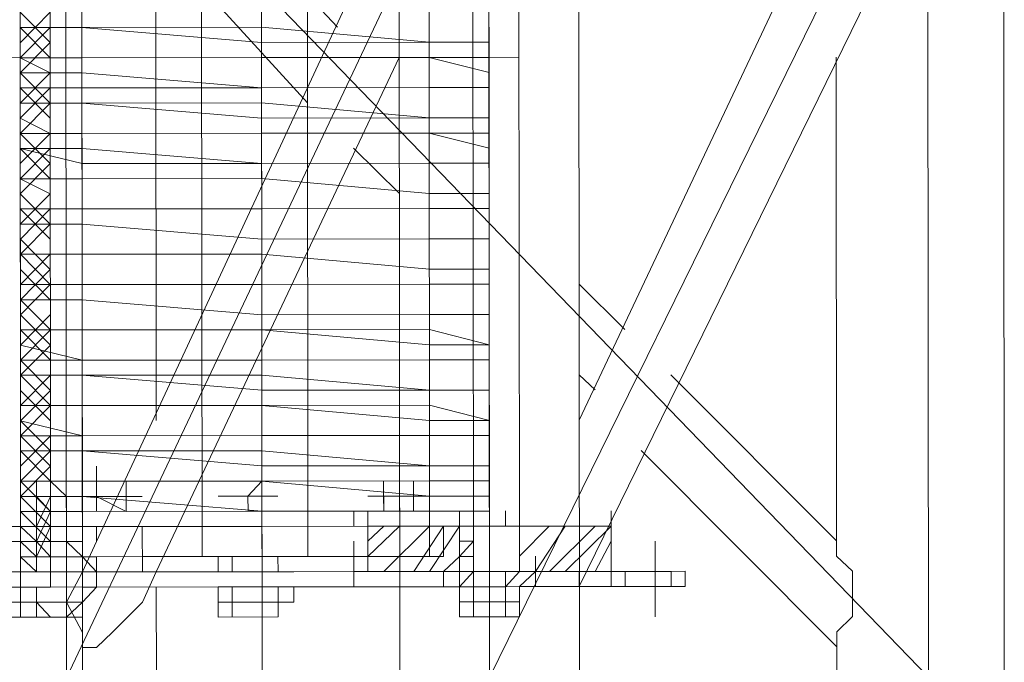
# Model space of a CAD drawing. Header units: inches. Extents: x -5850 to 5646, y 8947 to 13007.
# Tile 144 of 256: x -4159 to -4131, y 10813 to 10831. Entities that reach past the tile are written whole.
import ezdxf

# ---------------------------------------------------------------- set-up
doc = ezdxf.new("R2010")
doc.units = ezdxf.units.IN
doc.header["$MEASUREMENT"] = 0
doc.layers.add('at_Entity', color=7, linetype='Continuous')

msp = doc.modelspace()

# ---------------------------------------------------------------- linework, layer by layer
at = {"layer": 'at_Entity', "color": 7, "lineweight": 20}
for p, q in [((-4156.793, 10561.031), (-4157.478, 11328.106)), ((-4148.196, 10862.21), (-4148.151, 10812.362)), ((-4157.913, 10815.738), (-4157.938, 10843.615)), ((-4157.021, 10815.739), (-4157.045, 10843.616)), ((-4153.675, 10815.742), (-4153.7, 10843.619)), ((-4150.744, 10843.621), (-4150.719, 10815.745)), ((-4147.318, 10815.748), (-4147.342, 10843.624)), ((-4158.773, 10842.348), (-4158.75, 10816.58)), ((-4158.773, 10842.348), (-4158.75, 10816.58)), ((-4146.092, 10816.591), (-4146.115, 10842.36)), ((-4144.832, 10842.361), (-4144.809, 10816.592)), ((-4157.464, 10812.354), (-4157.486, 10837.281)), ((-4157.486, 10837.281), (-4133.374, 10812.376)), ((-4145.664, 10837.291), (-4157.464, 10812.354)), ((-4145.642, 10812.365), (-4145.664, 10837.291)), ((-4133.396, 10837.302), (-4145.642, 10812.365)), ((-4143.132, 10812.367), (-4143.154, 10837.293)), ((-4133.374, 10812.376), (-4133.396, 10837.302)), ((-4131.254, 10812.377), (-4131.277, 10837.304)), ((-4154.975, 10836.017), (-4149.896, 10830.529)), ((-4148.171, 10834.333), (-4156.631, 10816.163)), ((-4143.139, 10819.549), (-4136.348, 10833.92)), ((-4154.961, 10819.539), (-4154.973, 10833.056)), ((-4154.973, 10833.056), (-4150.73, 10828.415)), ((-4143.135, 10814.904), (-4134.228, 10833.074)), ((-4158.762, 10830.521), (-4158.763, 10830.945)), ((-4158.762, 10830.521), (-4158.763, 10830.945)), ((-4145.658, 10830.956), (-4145.657, 10830.109)), ((-4158.762, 10830.521), (-4157.034, 10830.522)), ((-4157.034, 10830.522), (-4158.762, 10830.521)), ((-4158.762, 10829.673), (-4158.762, 10830.521)), ((-4152.015, 10830.527), (-4157.034, 10830.522)), ((-4157.034, 10830.522), (-4152.015, 10830.103)), ((-4152.015, 10830.527), (-4147.33, 10830.107)), ((-4145.657, 10830.109), (-4145.658, 10830.533)), ((-4158.762, 10829.673), (-4158.762, 10830.097)), ((-4147.33, 10830.107), (-4152.015, 10830.103)), ((-4147.33, 10830.107), (-4145.657, 10830.109)), ((-4145.657, 10830.109), (-4147.33, 10830.107)), ((-4145.657, 10830.109), (-4145.657, 10829.685)), ((-4158.762, 10829.673), (-4157.033, 10829.675)), ((-4157.033, 10829.675), (-4158.762, 10829.673)), ((-4158.761, 10829.255), (-4158.762, 10829.673)), ((-4157.033, 10829.675), (-4152.014, 10829.679)), ((-4152.014, 10829.679), (-4157.033, 10829.675)), ((-4148.166, 10829.683), (-4154.957, 10815.317)), ((-4152.014, 10829.679), (-4147.33, 10829.683)), ((-4147.33, 10829.683), (-4152.014, 10829.679)), ((-4145.657, 10829.685), (-4147.33, 10829.683)), ((-4147.33, 10829.683), (-4145.657, 10829.267)), ((-4145.657, 10829.267), (-4145.657, 10829.685)), ((-4135.954, 10829.694), (-4135.942, 10816.182)), ((-4158.761, 10829.255), (-4157.033, 10829.257)), ((-4158.761, 10829.255), (-4158.761, 10828.831)), ((-4157.033, 10829.257), (-4152.013, 10828.837)), ((-4148.166, 10828.841), (-4148.166, 10829.264)), ((-4145.656, 10828.843), (-4145.657, 10829.267)), ((-4145.657, 10829.267), (-4145.656, 10828.843)), ((-4158.761, 10828.831), (-4157.032, 10828.833)), ((-4158.761, 10828.407), (-4158.761, 10828.831)), ((-4158.761, 10828.407), (-4158.761, 10828.831)), ((-4152.013, 10828.837), (-4157.032, 10828.833)), ((-4152.013, 10828.837), (-4147.329, 10828.841)), ((-4147.329, 10828.841), (-4152.013, 10828.837)), ((-4147.329, 10828.841), (-4145.656, 10828.843)), ((-4145.656, 10828.843), (-4147.329, 10828.841)), ((-4145.656, 10828.843), (-4145.656, 10827.995)), ((-4157.032, 10828.409), (-4158.761, 10828.407)), ((-4158.761, 10828.407), (-4157.032, 10828.409)), ((-4158.76, 10827.56), (-4158.761, 10828.407)), ((-4157.032, 10828.409), (-4152.013, 10828.413)), ((-4152.013, 10827.99), (-4157.032, 10828.409)), ((-4152.013, 10828.413), (-4147.329, 10827.994)), ((-4145.656, 10827.995), (-4145.656, 10828.419)), ((-4158.76, 10827.56), (-4158.76, 10827.984)), ((-4152.013, 10827.99), (-4147.329, 10827.994)), ((-4147.329, 10827.994), (-4145.656, 10827.995)), ((-4145.656, 10827.995), (-4147.329, 10827.994)), ((-4145.656, 10827.995), (-4145.655, 10827.571)), ((-4158.76, 10827.56), (-4157.031, 10827.561)), ((-4157.031, 10827.561), (-4158.76, 10827.56)), ((-4158.759, 10827.142), (-4158.76, 10827.56)), ((-4158.759, 10827.142), (-4158.76, 10827.56)), ((-4157.031, 10827.561), (-4152.012, 10827.566)), ((-4152.012, 10827.566), (-4157.031, 10827.561)), ((-4152.012, 10827.566), (-4147.328, 10827.57)), ((-4147.328, 10827.57), (-4152.012, 10827.566)), ((-4145.655, 10827.571), (-4147.328, 10827.57)), ((-4147.328, 10827.57), (-4145.655, 10827.153)), ((-4145.655, 10827.153), (-4145.655, 10827.571)), ((-4145.654, 10826.729), (-4145.655, 10827.153)), ((-4145.655, 10827.153), (-4145.654, 10826.729)), ((-4157.031, 10827.143), (-4158.759, 10827.142)), ((-4158.759, 10827.142), (-4157.03, 10826.719)), ((-4158.759, 10826.294), (-4158.759, 10827.142)), ((-4157.031, 10827.143), (-4152.012, 10826.724)), ((-4149.447, 10827.15), (-4148.163, 10825.885)), ((-4158.759, 10826.294), (-4158.759, 10826.718)), ((-4157.03, 10826.719), (-4152.012, 10826.724)), ((-4152.012, 10826.724), (-4147.327, 10826.728)), ((-4147.327, 10826.728), (-4152.012, 10826.724)), ((-4147.327, 10826.728), (-4145.654, 10826.729)), ((-4145.654, 10826.729), (-4147.327, 10826.728)), ((-4145.654, 10826.729), (-4145.654, 10825.887)), ((-4158.759, 10826.294), (-4157.03, 10826.295)), ((-4157.03, 10826.295), (-4158.759, 10826.294)), ((-4158.758, 10825.452), (-4158.759, 10826.294)), ((-4157.03, 10826.295), (-4152.011, 10826.3)), ((-4152.011, 10826.3), (-4157.03, 10826.295)), ((-4152.011, 10826.3), (-4147.327, 10825.886)), ((-4147.327, 10825.886), (-4152.011, 10826.3)), ((-4145.654, 10825.887), (-4145.654, 10826.306)), ((-4158.758, 10825.452), (-4158.758, 10825.876)), ((-4147.327, 10825.886), (-4145.654, 10825.887)), ((-4145.654, 10825.887), (-4147.327, 10825.886)), ((-4145.653, 10825.464), (-4145.654, 10825.887)), ((-4145.654, 10825.887), (-4145.653, 10825.464)), ((-4158.758, 10825.452), (-4157.029, 10825.453)), ((-4157.029, 10825.453), (-4158.758, 10825.452)), ((-4158.758, 10825.028), (-4158.758, 10825.452)), ((-4158.758, 10825.028), (-4158.758, 10825.452)), ((-4157.029, 10825.453), (-4152.01, 10825.458)), ((-4157.029, 10825.453), (-4152.01, 10825.458)), ((-4152.01, 10825.458), (-4147.326, 10825.462)), ((-4147.326, 10825.462), (-4152.01, 10825.458)), ((-4147.326, 10825.462), (-4145.653, 10825.464)), ((-4145.653, 10825.464), (-4147.326, 10825.462)), ((-4145.653, 10825.464), (-4145.653, 10824.616)), ((-4158.758, 10825.028), (-4157.029, 10825.03)), ((-4157.029, 10825.03), (-4158.758, 10825.028)), ((-4158.757, 10824.186), (-4158.758, 10825.028)), ((-4157.029, 10825.03), (-4152.01, 10824.61)), ((-4157.029, 10825.03), (-4152.01, 10824.61)), ((-4145.653, 10824.616), (-4145.653, 10825.04)), ((-4158.757, 10824.186), (-4158.757, 10824.604)), ((-4152.01, 10824.61), (-4147.325, 10824.614)), ((-4147.325, 10824.614), (-4152.01, 10824.61)), ((-4147.325, 10824.614), (-4145.653, 10824.616)), ((-4145.653, 10824.616), (-4147.325, 10824.614)), ((-4145.653, 10824.616), (-4145.652, 10823.774)), ((-4158.757, 10824.186), (-4157.028, 10824.188)), ((-4157.028, 10824.188), (-4158.757, 10824.186)), ((-4158.756, 10823.338), (-4158.757, 10824.186)), ((-4157.028, 10824.188), (-4152.009, 10824.192)), ((-4152.009, 10824.192), (-4157.028, 10824.188)), ((-4152.009, 10824.192), (-4147.325, 10823.772)), ((-4147.325, 10823.772), (-4152.009, 10824.192)), ((-4145.652, 10823.774), (-4145.652, 10824.198)), ((-4158.756, 10823.338), (-4158.756, 10823.762)), ((-4147.325, 10823.772), (-4145.652, 10823.774)), ((-4145.652, 10823.774), (-4147.325, 10823.772)), ((-4145.651, 10823.35), (-4145.652, 10823.774)), ((-4145.652, 10823.774), (-4145.651, 10823.35)), ((-4158.756, 10823.338), (-4157.027, 10823.34)), ((-4157.027, 10823.34), (-4158.756, 10823.338)), ((-4158.756, 10822.915), (-4158.756, 10823.338)), ((-4158.756, 10822.915), (-4158.756, 10823.338)), ((-4157.027, 10823.34), (-4152.009, 10823.344)), ((-4157.027, 10823.34), (-4152.009, 10823.344)), ((-4152.009, 10823.344), (-4147.324, 10823.349)), ((-4147.324, 10823.349), (-4152.009, 10823.344)), ((-4147.324, 10823.349), (-4145.651, 10823.35)), ((-4145.651, 10823.35), (-4147.324, 10823.349)), ((-4145.651, 10823.35), (-4145.651, 10822.502)), ((-4143.142, 10823.352), (-4141.858, 10822.088)), ((-4158.756, 10822.915), (-4157.027, 10822.916)), ((-4157.027, 10822.916), (-4158.756, 10822.915)), ((-4158.755, 10822.073), (-4158.756, 10822.915)), ((-4157.027, 10822.916), (-4152.008, 10822.497)), ((-4157.027, 10822.916), (-4152.008, 10822.497)), ((-4145.651, 10822.502), (-4145.651, 10822.926)), ((-4158.755, 10822.073), (-4158.755, 10822.491)), ((-4152.008, 10822.497), (-4147.324, 10822.501)), ((-4147.324, 10822.501), (-4152.008, 10822.497)), ((-4147.324, 10822.501), (-4145.651, 10822.502)), ((-4145.651, 10822.502), (-4147.324, 10822.501)), ((-4145.651, 10822.502), (-4145.65, 10821.66)), ((-4158.755, 10822.073), (-4157.026, 10822.074)), ((-4157.026, 10822.074), (-4158.755, 10822.073)), ((-4158.755, 10821.649), (-4158.755, 10822.073)), ((-4157.026, 10822.074), (-4152.007, 10822.079)), ((-4157.026, 10822.074), (-4152.007, 10822.079)), ((-4147.323, 10822.083), (-4152.007, 10822.079)), ((-4152.007, 10822.079), (-4147.323, 10821.659)), ((-4147.323, 10822.083), (-4145.65, 10821.66)), ((-4145.65, 10821.66), (-4145.65, 10822.084)), ((-4158.755, 10821.649), (-4157.025, 10821.226)), ((-4158.755, 10821.649), (-4158.754, 10821.225)), ((-4145.65, 10821.66), (-4147.323, 10821.659)), ((-4145.65, 10821.237), (-4145.65, 10821.66)), ((-4145.65, 10821.66), (-4145.65, 10821.237)), ((-4157.025, 10821.226), (-4158.754, 10821.225)), ((-4158.754, 10820.807), (-4158.754, 10821.225)), ((-4158.754, 10820.807), (-4158.754, 10821.225)), ((-4157.025, 10821.226), (-4152.007, 10821.231)), ((-4157.025, 10821.226), (-4152.007, 10821.231)), ((-4152.007, 10821.231), (-4147.322, 10821.235)), ((-4147.322, 10821.235), (-4152.007, 10821.231)), ((-4147.322, 10821.235), (-4145.65, 10821.237)), ((-4145.65, 10821.237), (-4147.322, 10821.235)), ((-4145.65, 10821.237), (-4145.649, 10820.395)), ((-4140.575, 10820.823), (-4135.942, 10816.182)), ((-4158.754, 10820.807), (-4157.025, 10820.808)), ((-4157.025, 10820.808), (-4158.754, 10820.807)), ((-4158.753, 10819.959), (-4158.754, 10820.807)), ((-4157.025, 10820.808), (-4152.006, 10820.813)), ((-4157.025, 10820.808), (-4152.006, 10820.389)), ((-4152.006, 10820.813), (-4147.322, 10820.393)), ((-4145.649, 10820.395), (-4145.649, 10820.818)), ((-4143.14, 10820.821), (-4142.693, 10820.397)), ((-4158.753, 10819.959), (-4158.753, 10820.383)), ((-4147.322, 10820.393), (-4152.006, 10820.389)), ((-4147.322, 10820.393), (-4145.649, 10820.395)), ((-4145.649, 10820.395), (-4147.322, 10820.393)), ((-4145.649, 10820.395), (-4145.648, 10819.547)), ((-4158.753, 10819.959), (-4157.024, 10819.961)), ((-4157.024, 10819.961), (-4158.753, 10819.959)), ((-4158.753, 10819.535), (-4158.753, 10819.959)), ((-4157.024, 10819.961), (-4152.006, 10819.965)), ((-4152.006, 10819.965), (-4157.024, 10819.961)), ((-4147.321, 10819.969), (-4152.006, 10819.965)), ((-4152.006, 10819.965), (-4147.321, 10819.545)), ((-4147.321, 10819.969), (-4145.648, 10819.547)), ((-4145.648, 10819.547), (-4145.648, 10819.971)), ((-4158.753, 10819.535), (-4157.024, 10819.119)), ((-4158.753, 10819.535), (-4158.752, 10819.117)), ((-4145.648, 10819.547), (-4147.321, 10819.545)), ((-4145.648, 10819.129), (-4145.648, 10819.547)), ((-4145.648, 10819.547), (-4145.648, 10819.129)), ((-4157.024, 10819.119), (-4158.752, 10819.117)), ((-4158.752, 10818.693), (-4158.752, 10819.117)), ((-4158.752, 10818.693), (-4158.752, 10819.117)), ((-4157.024, 10819.119), (-4152.005, 10819.123)), ((-4152.005, 10819.123), (-4157.024, 10819.119)), ((-4152.005, 10819.123), (-4147.321, 10819.127)), ((-4147.321, 10819.127), (-4152.005, 10819.123)), ((-4147.321, 10819.127), (-4145.648, 10819.129)), ((-4145.648, 10819.129), (-4147.321, 10819.127)), ((-4145.648, 10819.129), (-4145.647, 10818.281)), ((-4158.752, 10818.693), (-4157.023, 10818.695)), ((-4157.023, 10818.695), (-4158.752, 10818.693)), ((-4158.751, 10817.846), (-4158.752, 10818.693)), ((-4157.023, 10818.695), (-4152.004, 10818.699)), ((-4157.023, 10818.695), (-4152.004, 10818.275)), ((-4152.004, 10818.699), (-4147.32, 10818.28)), ((-4145.647, 10818.281), (-4145.647, 10818.705)), ((-4141.409, 10818.709), (-4135.939, 10813.221)), ((-4158.751, 10817.846), (-4158.751, 10818.269)), ((-4156.632, 10817.848), (-4156.632, 10818.271)), ((-4156.632, 10817.848), (-4156.632, 10818.271)), ((-4156.632, 10817.848), (-4156.632, 10818.271)), ((-4147.32, 10818.28), (-4152.004, 10818.275)), ((-4147.32, 10818.28), (-4145.647, 10818.281)), ((-4145.647, 10818.281), (-4147.32, 10818.28)), ((-4145.647, 10818.281), (-4145.647, 10817.857)), ((-4158.751, 10817.846), (-4157.022, 10817.847)), ((-4158.751, 10817.846), (-4158.305, 10817.846)), ((-4158.751, 10817.422), (-4158.751, 10817.846)), ((-4157.915, 10817.846), (-4158.305, 10817.846)), ((-4158.305, 10817.846), (-4158.305, 10817.422)), ((-4157.022, 10817.847), (-4157.915, 10817.846)), ((-4157.468, 10817.423), (-4157.915, 10817.846)), ((-4157.022, 10817.847), (-4152.004, 10817.852)), ((-4155.796, 10817.848), (-4157.022, 10817.847)), ((-4157.022, 10817.423), (-4157.022, 10817.847)), ((-4157.022, 10817.423), (-4157.022, 10817.847)), ((-4156.632, 10817.848), (-4152.004, 10817.852)), ((-4155.796, 10817.848), (-4156.632, 10817.848)), ((-4156.632, 10817.424), (-4156.632, 10817.848)), ((-4156.632, 10817.848), (-4156.632, 10817.424)), ((-4156.632, 10817.424), (-4156.632, 10817.848)), ((-4156.632, 10817.424), (-4156.632, 10817.848)), ((-4155.795, 10817.424), (-4155.796, 10817.848)), ((-4155.796, 10817.848), (-4155.795, 10817.424)), ((-4155.795, 10817.424), (-4155.796, 10817.848)), ((-4155.796, 10817.848), (-4155.795, 10817.424)), ((-4155.795, 10817.424), (-4155.796, 10817.848)), ((-4155.795, 10817.424), (-4155.796, 10817.848)), ((-4155.796, 10817.848), (-4155.795, 10817.424)), ((-4155.796, 10817.848), (-4155.795, 10817.424)), ((-4152.004, 10817.852), (-4152.394, 10817.427)), ((-4147.319, 10817.856), (-4152.004, 10817.852)), ((-4152.004, 10817.852), (-4147.319, 10817.432)), ((-4152.003, 10817.01), (-4152.004, 10817.852)), ((-4148.602, 10817.431), (-4148.602, 10817.855)), ((-4148.602, 10817.431), (-4148.602, 10817.855)), ((-4148.602, 10817.431), (-4148.602, 10817.855)), ((-4147.765, 10817.432), (-4147.766, 10817.855)), ((-4147.765, 10817.432), (-4147.766, 10817.855)), ((-4147.319, 10817.856), (-4145.647, 10817.857)), ((-4145.646, 10817.434), (-4145.647, 10817.857)), ((-4145.646, 10817.434), (-4145.647, 10817.857)), ((-4158.751, 10817.422), (-4158.305, 10817.422)), ((-4158.751, 10817.422), (-4158.75, 10817.004)), ((-4158.305, 10817.422), (-4158.304, 10816.58)), ((-4158.304, 10816.58), (-4158.305, 10817.422)), ((-4158.305, 10817.422), (-4157.914, 10817.004)), ((-4157.914, 10817.423), (-4157.914, 10816.581)), ((-4157.914, 10817.423), (-4157.022, 10817.423)), ((-4157.914, 10817.004), (-4157.914, 10817.423)), ((-4157.914, 10817.423), (-4157.468, 10817.423)), ((-4157.468, 10817.423), (-4157.467, 10816.581)), ((-4157.022, 10817.423), (-4152.003, 10817.01)), ((-4155.795, 10817.006), (-4156.632, 10817.424)), ((-4156.632, 10817.424), (-4155.795, 10817.424)), ((-4155.795, 10817.424), (-4156.186, 10817.424)), ((-4156.186, 10817.424), (-4155.795, 10817.424)), ((-4155.795, 10817.424), (-4155.349, 10817.425)), ((-4155.349, 10817.425), (-4155.795, 10817.424)), ((-4155.795, 10817.424), (-4155.795, 10817.006)), ((-4155.795, 10817.424), (-4155.795, 10817.006)), ((-4152.394, 10817.427), (-4152.393, 10817.009)), ((-4147.765, 10817.432), (-4148.602, 10817.431)), ((-4148.602, 10817.431), (-4147.765, 10817.432)), ((-4148.602, 10817.431), (-4148.156, 10817.431)), ((-4148.602, 10817.431), (-4148.601, 10817.013)), ((-4148.602, 10817.431), (-4148.601, 10817.013)), ((-4148.601, 10817.013), (-4148.602, 10817.431)), ((-4148.602, 10817.431), (-4148.601, 10817.013)), ((-4148.601, 10817.013), (-4148.602, 10817.431)), ((-4148.156, 10817.431), (-4148.155, 10817.013)), ((-4147.765, 10817.432), (-4147.765, 10817.013)), ((-4147.765, 10817.013), (-4147.765, 10817.432)), ((-4147.319, 10817.432), (-4145.646, 10817.434)), ((-4147.319, 10817.014), (-4147.319, 10817.432)), ((-4147.319, 10817.014), (-4147.319, 10817.432)), ((-4145.646, 10817.015), (-4145.646, 10817.434)), ((-4145.646, 10817.434), (-4145.646, 10817.015)), ((-4158.75, 10817.004), (-4157.022, 10817.005)), ((-4158.75, 10816.58), (-4158.75, 10817.004)), ((-4158.75, 10816.58), (-4158.75, 10817.004)), ((-4158.75, 10816.58), (-4158.75, 10817.004)), ((-4158.75, 10816.58), (-4158.75, 10817.004)), ((-4158.75, 10816.58), (-4158.75, 10817.004)), ((-4158.304, 10816.58), (-4158.304, 10817.004)), ((-4152.003, 10817.01), (-4157.022, 10817.005)), ((-4152.393, 10817.009), (-4152.003, 10817.01)), ((-4147.319, 10817.014), (-4152.003, 10817.01)), ((-4152.003, 10817.01), (-4150.72, 10817.011)), ((-4150.72, 10817.011), (-4147.319, 10817.014)), ((-4149.047, 10816.588), (-4149.047, 10817.012)), ((-4147.765, 10817.013), (-4148.601, 10817.013)), ((-4148.601, 10817.013), (-4147.765, 10817.013)), ((-4148.155, 10817.013), (-4148.601, 10817.013)), ((-4147.319, 10817.014), (-4145.646, 10817.015)), ((-4145.646, 10817.015), (-4147.319, 10817.014)), ((-4146.092, 10816.591), (-4146.092, 10817.015)), ((-4146.092, 10816.591), (-4146.092, 10817.015)), ((-4146.092, 10816.591), (-4146.092, 10817.015)), ((-4146.092, 10816.591), (-4146.092, 10817.015)), ((-4145.646, 10817.015), (-4145.645, 10816.591)), ((-4145.199, 10816.592), (-4145.2, 10817.016)), ((-4145.199, 10816.592), (-4145.2, 10817.016)), ((-4144.809, 10816.592), (-4144.809, 10817.016)), ((-4144.809, 10816.592), (-4144.809, 10817.016)), ((-4144.809, 10816.592), (-4144.809, 10817.016)), ((-4142.244, 10816.595), (-4142.244, 10817.018)), ((-4159.586, 10816.579), (-4158.75, 10816.58)), ((-4158.75, 10816.58), (-4159.586, 10816.579)), ((-4158.75, 10816.58), (-4157.467, 10816.581)), ((-4158.75, 10816.58), (-4158.304, 10816.58)), ((-4158.304, 10816.58), (-4158.75, 10816.58)), ((-4158.749, 10815.314), (-4158.75, 10816.58)), ((-4158.75, 10816.58), (-4158.749, 10815.738)), ((-4158.304, 10816.58), (-4158.303, 10815.738)), ((-4157.467, 10816.581), (-4157.021, 10816.581)), ((-4157.467, 10815.739), (-4157.467, 10816.581)), ((-4157.021, 10816.581), (-4152.003, 10816.586)), ((-4156.631, 10816.582), (-4156.631, 10816.163)), ((-4155.348, 10816.583), (-4153.675, 10816.584)), ((-4153.675, 10816.584), (-4155.348, 10816.583)), ((-4155.347, 10815.317), (-4155.348, 10816.583)), ((-4152.003, 10816.586), (-4147.318, 10816.59)), ((-4149.437, 10816.588), (-4150.72, 10816.587)), ((-4149.437, 10816.588), (-4150.72, 10816.587)), ((-4146.482, 10816.591), (-4149.047, 10816.588)), ((-4149.046, 10815.746), (-4149.047, 10816.588)), ((-4147.318, 10816.59), (-4146.928, 10816.59)), ((-4146.928, 10816.59), (-4145.645, 10816.591)), ((-4146.928, 10816.59), (-4146.927, 10815.748)), ((-4142.244, 10816.595), (-4146.482, 10816.591)), ((-4144.809, 10816.592), (-4146.482, 10816.591)), ((-4146.482, 10816.591), (-4146.481, 10815.749)), ((-4146.482, 10816.591), (-4146.092, 10816.591)), ((-4146.092, 10816.591), (-4146.482, 10816.591)), ((-4146.092, 10816.591), (-4145.199, 10816.592)), ((-4145.199, 10816.592), (-4146.092, 10816.591)), ((-4146.091, 10815.749), (-4146.092, 10816.591)), ((-4145.199, 10816.592), (-4144.809, 10816.592)), ((-4144.809, 10816.592), (-4145.199, 10816.592)), ((-4145.199, 10816.592), (-4144.809, 10816.592)), ((-4144.809, 10816.592), (-4144.808, 10815.75)), ((-4144.808, 10815.75), (-4144.809, 10816.592)), ((-4142.243, 10815.752), (-4142.244, 10816.595)), ((-4158.303, 10815.738), (-4158.303, 10816.162)), ((-4158.303, 10815.738), (-4158.303, 10816.162)), ((-4158.303, 10815.738), (-4158.303, 10816.162)), ((-4157.021, 10816.163), (-4157.913, 10816.162)), ((-4157.021, 10815.739), (-4157.021, 10816.163)), ((-4157.021, 10815.739), (-4157.021, 10816.163)), ((-4156.631, 10816.163), (-4157.02, 10815.315)), ((-4146.481, 10815.749), (-4146.481, 10816.172)), ((-4144.808, 10815.75), (-4144.809, 10816.174)), ((-4135.942, 10816.182), (-4135.942, 10815.758)), ((-4158.749, 10815.314), (-4158.749, 10815.738)), ((-4158.749, 10815.738), (-4158.749, 10815.314)), ((-4158.749, 10815.314), (-4158.749, 10815.738)), ((-4158.303, 10815.738), (-4158.303, 10815.314)), ((-4157.913, 10815.738), (-4158.303, 10815.738)), ((-4158.303, 10815.314), (-4158.303, 10815.738)), ((-4157.021, 10815.739), (-4157.913, 10815.738)), ((-4157.021, 10815.739), (-4157.467, 10815.739)), ((-4152.002, 10815.744), (-4157.021, 10815.739)), ((-4156.63, 10815.74), (-4157.021, 10815.739)), ((-4157.02, 10814.892), (-4157.021, 10815.739)), ((-4157.021, 10815.739), (-4157.02, 10815.315)), ((-4157.02, 10815.315), (-4157.021, 10815.739)), ((-4156.63, 10815.316), (-4156.63, 10815.74)), ((-4155.348, 10815.741), (-4153.229, 10815.743)), ((-4153.675, 10815.742), (-4151.556, 10815.744)), ((-4153.229, 10815.743), (-4153.228, 10815.319)), ((-4152.838, 10815.319), (-4152.838, 10815.743)), ((-4152.838, 10815.319), (-4152.838, 10815.743)), ((-4147.318, 10815.748), (-4152.002, 10815.744)), ((-4152.001, 10815.32), (-4152.002, 10815.744)), ((-4152.001, 10815.32), (-4152.002, 10815.744)), ((-4152.001, 10815.32), (-4152.002, 10815.744)), ((-4149.437, 10815.746), (-4151.556, 10815.744)), ((-4150.719, 10815.745), (-4151.556, 10815.744)), ((-4151.555, 10815.32), (-4151.556, 10815.744)), ((-4151.555, 10815.32), (-4151.556, 10815.744)), ((-4149.046, 10815.323), (-4149.046, 10815.746)), ((-4146.927, 10815.748), (-4147.318, 10815.748)), ((-4146.481, 10815.325), (-4146.481, 10815.749)), ((-4146.481, 10815.325), (-4146.481, 10815.749)), ((-4146.481, 10815.325), (-4146.481, 10815.749)), ((-4146.481, 10815.749), (-4146.481, 10815.325)), ((-4146.09, 10815.325), (-4146.091, 10815.749)), ((-4146.09, 10815.325), (-4146.091, 10815.749)), ((-4144.808, 10815.326), (-4144.808, 10815.75)), ((-4144.808, 10815.326), (-4144.808, 10815.75)), ((-4144.808, 10815.326), (-4144.808, 10815.75)), ((-4144.808, 10815.326), (-4144.808, 10815.75)), ((-4144.808, 10815.326), (-4144.808, 10815.75)), ((-4144.808, 10815.326), (-4144.808, 10815.75)), ((-4144.808, 10815.75), (-4144.808, 10815.326)), ((-4142.243, 10815.752), (-4142.243, 10815.329)), ((-4142.243, 10815.329), (-4142.243, 10815.752)), ((-4135.942, 10815.758), (-4135.495, 10815.335)), ((-4152.838, 10815.319), (-4157.912, 10815.315)), ((-4157.466, 10815.315), (-4152.838, 10815.319)), ((-4155.347, 10815.317), (-4152.838, 10815.319)), ((-4153.228, 10815.319), (-4151.555, 10815.32)), ((-4152.838, 10815.319), (-4153.228, 10815.319)), ((-4152.838, 10815.319), (-4152.001, 10815.32)), ((-4152.838, 10815.319), (-4152.001, 10815.32)), ((-4149.436, 10815.322), (-4152.001, 10815.32)), ((-4152.001, 10815.32), (-4149.436, 10815.322)), ((-4151.109, 10815.321), (-4152.001, 10815.32)), ((-4149.436, 10815.322), (-4146.927, 10815.324)), ((-4146.481, 10815.325), (-4149.046, 10815.323)), ((-4146.927, 10815.324), (-4146.09, 10815.325)), ((-4146.481, 10815.325), (-4146.09, 10815.325)), ((-4146.481, 10815.325), (-4146.09, 10815.325)), ((-4146.09, 10815.325), (-4145.198, 10815.326)), ((-4146.09, 10814.901), (-4146.09, 10815.325)), ((-4146.09, 10815.325), (-4146.09, 10814.478)), ((-4146.09, 10814.901), (-4146.09, 10815.325)), ((-4146.09, 10815.325), (-4146.09, 10814.901)), ((-4146.09, 10815.325), (-4146.09, 10814.478)), ((-4145.198, 10814.902), (-4145.198, 10815.326)), ((-4145.198, 10815.326), (-4144.808, 10815.326)), ((-4145.198, 10815.326), (-4145.197, 10814.478)), ((-4145.198, 10815.326), (-4145.198, 10814.902)), ((-4145.198, 10815.326), (-4145.197, 10814.478)), ((-4142.243, 10815.329), (-4144.808, 10815.326)), ((-4144.808, 10815.326), (-4144.362, 10815.327)), ((-4144.362, 10815.327), (-4143.135, 10815.328)), ((-4143.135, 10815.328), (-4142.243, 10815.329)), ((-4143.135, 10815.328), (-4143.135, 10814.904)), ((-4142.243, 10815.329), (-4140.57, 10815.33)), ((-4142.242, 10814.905), (-4142.243, 10815.329)), ((-4141.852, 10814.905), (-4141.852, 10815.329)), ((-4140.57, 10815.33), (-4140.179, 10815.331)), ((-4140.569, 10814.906), (-4140.57, 10815.33)), ((-4140.179, 10814.907), (-4140.179, 10815.331)), ((-4135.495, 10815.335), (-4135.494, 10814.069)), ((-4160.031, 10815.313), (-4158.749, 10815.314)), ((-4157.912, 10815.315), (-4158.749, 10815.314)), ((-4158.303, 10815.314), (-4158.749, 10815.314)), ((-4158.749, 10815.314), (-4158.748, 10814.89)), ((-4158.749, 10815.314), (-4158.748, 10814.89)), ((-4158.749, 10815.314), (-4158.303, 10815.314)), ((-4157.02, 10815.315), (-4157.466, 10814.467)), ((-4156.63, 10815.316), (-4157.02, 10815.315)), ((-4157.02, 10815.315), (-4157.02, 10814.892)), ((-4156.629, 10814.892), (-4156.63, 10815.316)), ((-4156.629, 10814.892), (-4156.63, 10815.316)), ((-4156.629, 10814.892), (-4156.63, 10815.316)), ((-4155.346, 10814.469), (-4154.957, 10815.317)), ((-4158.302, 10814.891), (-4160.031, 10814.889)), ((-4158.302, 10814.891), (-4158.748, 10814.89)), ((-4158.748, 10814.466), (-4158.748, 10814.89)), ((-4158.748, 10814.466), (-4158.748, 10814.89)), ((-4157.912, 10814.891), (-4158.302, 10814.891)), ((-4158.302, 10814.467), (-4158.302, 10814.891)), ((-4158.302, 10814.891), (-4158.302, 10814.467)), ((-4153.228, 10814.895), (-4157.912, 10814.891)), ((-4157.466, 10814.891), (-4152.837, 10814.895)), ((-4157.019, 10814.468), (-4157.02, 10814.892)), ((-4157.02, 10814.892), (-4156.629, 10814.892)), ((-4157.019, 10814.468), (-4157.02, 10814.892)), ((-4157.02, 10814.892), (-4156.629, 10814.892)), ((-4154.954, 10812.356), (-4154.957, 10814.894)), ((-4152.001, 10814.896), (-4153.228, 10814.895)), ((-4153.228, 10814.895), (-4153.227, 10814.471)), ((-4152.837, 10814.895), (-4152.001, 10814.896)), ((-4152.837, 10814.472), (-4152.837, 10814.895)), ((-4152.837, 10814.472), (-4152.837, 10814.895)), ((-4152.001, 10814.896), (-4149.436, 10814.898)), ((-4151.555, 10814.897), (-4152.001, 10814.896)), ((-4152.001, 10814.472), (-4152.001, 10814.896)), ((-4152.001, 10814.472), (-4152.001, 10814.896)), ((-4152.001, 10814.472), (-4152.001, 10814.896)), ((-4151.555, 10814.473), (-4151.555, 10814.897)), ((-4151.555, 10814.473), (-4151.555, 10814.897)), ((-4151.555, 10814.473), (-4151.555, 10814.897)), ((-4151.109, 10814.897), (-4151.108, 10814.473)), ((-4149.436, 10814.898), (-4146.48, 10814.901)), ((-4146.48, 10814.901), (-4146.09, 10814.901)), ((-4146.09, 10814.901), (-4146.48, 10814.901)), ((-4146.48, 10814.901), (-4146.48, 10814.477)), ((-4146.48, 10814.477), (-4146.48, 10814.901)), ((-4146.09, 10814.901), (-4145.198, 10814.902)), ((-4145.198, 10814.902), (-4146.09, 10814.901)), ((-4146.09, 10814.478), (-4146.09, 10814.901)), ((-4146.09, 10814.478), (-4146.09, 10814.901)), ((-4145.198, 10814.902), (-4144.361, 10814.903)), ((-4144.807, 10814.903), (-4145.198, 10814.902)), ((-4145.197, 10814.478), (-4145.198, 10814.902)), ((-4144.807, 10814.479), (-4144.807, 10814.903)), ((-4144.361, 10814.903), (-4143.135, 10814.904)), ((-4143.135, 10814.904), (-4142.242, 10814.905)), ((-4142.242, 10814.905), (-4140.569, 10814.906)), ((-4140.569, 10814.906), (-4140.179, 10814.907)), ((-4159.585, 10814.466), (-4158.748, 10814.466)), ((-4158.748, 10814.466), (-4159.585, 10814.466)), ((-4158.748, 10814.466), (-4159.585, 10814.466)), ((-4159.138, 10814.466), (-4158.302, 10814.467)), ((-4158.302, 10814.467), (-4159.138, 10814.466)), ((-4158.748, 10814.466), (-4158.748, 10814.048)), ((-4158.302, 10814.467), (-4158.302, 10814.048)), ((-4158.302, 10814.467), (-4157.912, 10814.467)), ((-4158.302, 10814.467), (-4157.911, 10814.049)), ((-4157.912, 10814.467), (-4157.019, 10814.468)), ((-4157.466, 10814.467), (-4157.019, 10813.626)), ((-4157.465, 10814.049), (-4157.019, 10814.468)), ((-4156.182, 10813.627), (-4155.346, 10814.469)), ((-4152.391, 10814.472), (-4153.227, 10814.471)), ((-4153.227, 10814.471), (-4152.391, 10814.472)), ((-4153.227, 10814.471), (-4153.227, 10814.053)), ((-4152.837, 10814.472), (-4152.001, 10814.472)), ((-4152.837, 10814.472), (-4152.837, 10814.053)), ((-4152.001, 10814.472), (-4152.837, 10814.472)), ((-4152.391, 10814.472), (-4151.555, 10814.473)), ((-4151.555, 10814.473), (-4152.391, 10814.472)), ((-4152.001, 10814.472), (-4151.555, 10814.473)), ((-4152.001, 10814.472), (-4152, 10814.054)), ((-4151.555, 10814.473), (-4151.554, 10814.055)), ((-4151.554, 10814.055), (-4151.555, 10814.473)), ((-4151.555, 10814.473), (-4151.554, 10814.055)), ((-4151.555, 10814.473), (-4151.108, 10814.473)), ((-4145.197, 10814.478), (-4146.48, 10814.477)), ((-4146.48, 10814.477), (-4146.48, 10814.059)), ((-4145.197, 10814.478), (-4146.09, 10814.478)), ((-4146.09, 10814.478), (-4145.197, 10814.478)), ((-4146.09, 10814.478), (-4146.089, 10814.059)), ((-4145.197, 10814.478), (-4146.09, 10814.478)), ((-4144.807, 10814.479), (-4145.197, 10814.478)), ((-4145.197, 10814.478), (-4145.197, 10814.06)), ((-4144.807, 10814.479), (-4144.807, 10814.061)), ((-4158.302, 10814.048), (-4160.03, 10814.047)), ((-4157.911, 10814.049), (-4157.465, 10814.049)), ((-4151.554, 10814.055), (-4153.227, 10814.053)), ((-4144.807, 10814.061), (-4146.48, 10814.059)), ((-4135.494, 10814.069), (-4135.94, 10813.645)), ((-4157.019, 10813.626), (-4157.018, 10813.202)), ((-4156.628, 10813.202), (-4156.182, 10813.627)), ((-4135.94, 10813.645), (-4135.939, 10813.221)), ((-4157.018, 10813.202), (-4156.628, 10813.202)), ((-4135.939, 10813.221), (-4135.939, 10812.373))]:
    msp.add_line(p, q, dxfattribs=at)
at = {"layer": 'at_Entity', "color": 3, "lineweight": 20}
for p, q in [((-4158.763, 10830.945), (-4157.926, 10830.098)), ((-4158.762, 10830.097), (-4157.926, 10830.945)), ((-4152.015, 10830.103), (-4152.015, 10830.951)), ((-4158.762, 10829.673), (-4157.926, 10830.522)), ((-4158.762, 10830.521), (-4157.925, 10829.674)), ((-4152.015, 10830.527), (-4152.014, 10829.261)), ((-4152.015, 10830.103), (-4152.015, 10830.527)), ((-4145.658, 10830.533), (-4145.657, 10829.685)), ((-4158.761, 10829.255), (-4157.926, 10830.098)), ((-4152.014, 10829.679), (-4152.015, 10830.103)), ((-4144.821, 10829.686), (-4159.598, 10829.672)), ((-4158.762, 10829.673), (-4157.925, 10829.256)), ((-4152.013, 10828.837), (-4152.014, 10829.679)), ((-4158.761, 10828.407), (-4157.925, 10829.256)), ((-4158.761, 10829.255), (-4157.924, 10828.408)), ((-4158.761, 10828.831), (-4157.924, 10827.984)), ((-4158.76, 10827.984), (-4157.924, 10828.832)), ((-4152.013, 10828.837), (-4152.013, 10828.413)), ((-4158.76, 10827.56), (-4157.924, 10828.408)), ((-4152.013, 10828.413), (-4152.009, 10824.192)), ((-4152.012, 10827.566), (-4152.013, 10828.413)), ((-4145.656, 10828.419), (-4145.653, 10824.616)), ((-4158.76, 10827.984), (-4157.923, 10827.56)), ((-4152.012, 10827.566), (-4152.013, 10827.99)), ((-4158.76, 10827.56), (-4157.923, 10826.718)), ((-4158.759, 10826.718), (-4157.923, 10827.56)), ((-4152.012, 10827.566), (-4152.012, 10826.724)), ((-4152.012, 10827.566), (-4152.012, 10827.148)), ((-4158.759, 10827.142), (-4157.922, 10826.295)), ((-4158.759, 10826.294), (-4157.923, 10827.142)), ((-4152.012, 10826.724), (-4152.012, 10827.148)), ((-4152.012, 10827.148), (-4152.012, 10826.724)), ((-4158.758, 10825.876), (-4157.923, 10826.718)), ((-4152.012, 10826.724), (-4152.011, 10826.3)), ((-4158.759, 10826.294), (-4157.922, 10825.876)), ((-4152.011, 10826.3), (-4152.01, 10825.458)), ((-4158.758, 10825.876), (-4157.921, 10825.029)), ((-4158.758, 10825.028), (-4157.922, 10825.876)), ((-4152.01, 10825.458), (-4152.011, 10825.882)), ((-4158.758, 10825.452), (-4157.921, 10824.605)), ((-4158.757, 10824.604), (-4157.921, 10825.453)), ((-4152.01, 10825.458), (-4152.01, 10824.61)), ((-4158.757, 10824.186), (-4157.921, 10825.029)), ((-4152.01, 10824.61), (-4152.01, 10825.034)), ((-4158.757, 10824.604), (-4157.92, 10823.763)), ((-4152.009, 10824.192), (-4152.01, 10824.61)), ((-4152.009, 10824.192), (-4152.01, 10824.61)), ((-4152.01, 10824.61), (-4152.009, 10824.192)), ((-4158.757, 10824.186), (-4157.92, 10823.339)), ((-4158.756, 10823.338), (-4157.92, 10824.187)), ((-4152.009, 10824.192), (-4152.009, 10823.344)), ((-4158.756, 10822.915), (-4157.92, 10823.763)), ((-4158.756, 10823.762), (-4157.919, 10822.915)), ((-4152.009, 10823.344), (-4152.009, 10823.768)), ((-4145.652, 10823.774), (-4145.651, 10822.502)), ((-4158.755, 10822.491), (-4157.92, 10823.339)), ((-4152.009, 10823.344), (-4152.008, 10822.497)), ((-4152.009, 10823.344), (-4152.008, 10822.497)), ((-4158.756, 10822.915), (-4157.918, 10822.073)), ((-4152.008, 10822.497), (-4152.008, 10822.921)), ((-4152.008, 10822.497), (-4152.008, 10822.921)), ((-4158.755, 10821.649), (-4157.919, 10822.492)), ((-4158.755, 10822.491), (-4157.918, 10821.649)), ((-4152.008, 10822.497), (-4152.007, 10822.079)), ((-4152.008, 10822.497), (-4152.007, 10822.079)), ((-4152.007, 10822.079), (-4152.008, 10822.497)), ((-4158.755, 10822.073), (-4157.918, 10821.226)), ((-4158.754, 10821.225), (-4157.918, 10822.073)), ((-4152.007, 10822.079), (-4152.007, 10821.231)), ((-4158.754, 10820.807), (-4157.918, 10821.649)), ((-4152.007, 10821.231), (-4152.007, 10821.655)), ((-4145.65, 10821.66), (-4145.647, 10818.281)), ((-4158.754, 10821.225), (-4157.917, 10820.384)), ((-4152.007, 10821.231), (-4152.006, 10820.813)), ((-4152.007, 10821.231), (-4152.003, 10817.428)), ((-4158.754, 10820.807), (-4157.917, 10819.96)), ((-4158.753, 10819.959), (-4157.917, 10820.807)), ((-4152.006, 10820.813), (-4152.006, 10820.389)), ((-4158.753, 10819.535), (-4157.917, 10820.384)), ((-4158.753, 10820.383), (-4157.916, 10819.536)), ((-4152.006, 10820.389), (-4152.006, 10819.965)), ((-4152.006, 10819.965), (-4152.006, 10820.389)), ((-4158.752, 10819.117), (-4157.917, 10819.96)), ((-4152.006, 10819.965), (-4152.005, 10819.541)), ((-4158.753, 10819.535), (-4157.915, 10818.694)), ((-4152.005, 10819.123), (-4152.005, 10819.541)), ((-4152.005, 10819.541), (-4152.005, 10819.123)), ((-4158.752, 10819.117), (-4157.915, 10818.27)), ((-4158.751, 10818.269), (-4157.916, 10819.118)), ((-4152.005, 10819.123), (-4152.004, 10818.699)), ((-4158.752, 10818.693), (-4157.915, 10817.846)), ((-4158.751, 10817.846), (-4157.915, 10818.694)), ((-4152.004, 10818.699), (-4152.004, 10818.275)), ((-4152.004, 10818.275), (-4152.004, 10818.699)), ((-4158.751, 10817.422), (-4157.915, 10818.27)), ((-4156.632, 10817.848), (-4156.632, 10818.271)), ((-4152.004, 10817.852), (-4152.004, 10818.275)), ((-4152.004, 10818.275), (-4152.004, 10817.852)), ((-4152.004, 10817.852), (-4152.004, 10818.275)), ((-4145.647, 10818.281), (-4145.646, 10817.015)), ((-4158.751, 10817.846), (-4157.914, 10817.004)), ((-4157.915, 10817.846), (-4157.914, 10817.004)), ((-4157.022, 10817.847), (-4156.632, 10817.848)), ((-4157.022, 10817.423), (-4157.022, 10817.847)), ((-4156.632, 10817.848), (-4156.631, 10817.005)), ((-4156.632, 10817.848), (-4156.632, 10817.424)), ((-4156.632, 10817.424), (-4156.632, 10817.848)), ((-4155.796, 10817.848), (-4155.795, 10817.006)), ((-4152.003, 10817.01), (-4152.004, 10817.852)), ((-4148.602, 10817.855), (-4148.601, 10817.013)), ((-4147.765, 10817.432), (-4147.766, 10817.855)), ((-4147.765, 10817.432), (-4147.766, 10817.855)), ((-4158.751, 10817.422), (-4157.914, 10816.581)), ((-4158.305, 10817.422), (-4157.468, 10817.423)), ((-4158.304, 10816.58), (-4157.914, 10817.423)), ((-4157.022, 10817.423), (-4155.349, 10817.425)), ((-4156.632, 10817.424), (-4157.022, 10817.423)), ((-4153.23, 10817.427), (-4151.557, 10817.428)), ((-4152.003, 10817.01), (-4152.003, 10817.428)), ((-4149.048, 10817.43), (-4147.319, 10817.432)), ((-4147.765, 10817.432), (-4147.765, 10817.013)), ((-4147.765, 10817.013), (-4147.765, 10817.432)), ((-4147.319, 10817.014), (-4147.319, 10817.432)), ((-4158.75, 10817.004), (-4157.913, 10816.162)), ((-4158.303, 10816.162), (-4157.914, 10817.004)), ((-4157.914, 10817.004), (-4157.914, 10816.581)), ((-4157.019, 10814.468), (-4157.022, 10817.005)), ((-4152.003, 10817.01), (-4152.003, 10816.586)), ((-4152.003, 10817.01), (-4152.003, 10816.586)), ((-4152.003, 10816.586), (-4152.003, 10817.01)), ((-4149.437, 10816.588), (-4149.438, 10817.012)), ((-4147.765, 10817.013), (-4147.319, 10817.014)), ((-4146.482, 10816.591), (-4146.482, 10817.015)), ((-4145.646, 10817.015), (-4145.645, 10816.591)), ((-4145.645, 10816.591), (-4145.646, 10817.015)), ((-4144.809, 10816.592), (-4144.809, 10817.016)), ((-4158.75, 10816.58), (-4158.304, 10816.58)), ((-4158.304, 10816.58), (-4158.75, 10816.58)), ((-4158.75, 10816.58), (-4158.303, 10816.162)), ((-4158.303, 10815.738), (-4157.914, 10816.581)), ((-4152.003, 10816.586), (-4152.002, 10816.168)), ((-4152.003, 10816.586), (-4152.002, 10816.168)), ((-4152.003, 10816.586), (-4152.001, 10815.32)), ((-4152.002, 10816.168), (-4152.003, 10816.586)), ((-4152.002, 10816.168), (-4152.003, 10816.586)), ((-4149.047, 10816.17), (-4148.601, 10816.589)), ((-4149.046, 10815.746), (-4148.155, 10816.589)), ((-4148.6, 10815.323), (-4147.318, 10816.59)), ((-4147.763, 10815.324), (-4146.928, 10816.59)), ((-4147.317, 10815.324), (-4146.482, 10816.591)), ((-4145.645, 10816.173), (-4145.645, 10816.591)), ((-4145.645, 10816.591), (-4145.645, 10816.173)), ((-4145.645, 10816.591), (-4145.645, 10816.173)), ((-4144.809, 10816.174), (-4144.809, 10816.592)), ((-4144.809, 10816.174), (-4144.809, 10816.592)), ((-4144.808, 10815.75), (-4143.972, 10816.593)), ((-4144.362, 10815.327), (-4143.526, 10816.593)), ((-4143.971, 10815.327), (-4142.69, 10816.594)), ((-4143.525, 10815.328), (-4142.244, 10816.595)), ((-4161.259, 10816.159), (-4157.021, 10816.163)), ((-4158.303, 10816.162), (-4158.75, 10816.162)), ((-4158.75, 10816.162), (-4158.303, 10816.162)), ((-4158.75, 10816.162), (-4158.303, 10815.738)), ((-4158.303, 10816.162), (-4157.913, 10815.738)), ((-4158.303, 10815.738), (-4158.303, 10816.162)), ((-4157.467, 10816.163), (-4157.913, 10816.162)), ((-4157.913, 10815.738), (-4157.913, 10816.162)), ((-4157.913, 10816.162), (-4157.913, 10815.738)), ((-4157.021, 10815.739), (-4157.467, 10816.163)), ((-4152.002, 10815.744), (-4152.002, 10816.168)), ((-4152.002, 10816.168), (-4152.002, 10815.744)), ((-4152.002, 10815.744), (-4152.002, 10816.168)), ((-4152.002, 10815.744), (-4152.002, 10816.168)), ((-4152.002, 10815.744), (-4152.002, 10816.168)), ((-4149.437, 10816.17), (-4149.437, 10815.746)), ((-4149.437, 10815.746), (-4149.437, 10816.17)), ((-4146.481, 10816.172), (-4146.091, 10816.173)), ((-4146.091, 10816.173), (-4146.481, 10815.749)), ((-4145.645, 10816.173), (-4145.644, 10814.902)), ((-4144.808, 10815.75), (-4144.809, 10816.174)), ((-4142.689, 10815.328), (-4142.243, 10816.176)), ((-4141.017, 10816.177), (-4141.015, 10814.064)), ((-4158.303, 10815.738), (-4158.749, 10815.738)), ((-4158.303, 10815.314), (-4158.749, 10815.738)), ((-4158.303, 10815.738), (-4158.303, 10815.314)), ((-4157.913, 10815.738), (-4158.303, 10815.738)), ((-4158.303, 10815.738), (-4158.303, 10815.314)), ((-4157.912, 10815.315), (-4157.913, 10815.738)), ((-4157.912, 10815.315), (-4157.913, 10815.738)), ((-4156.63, 10815.316), (-4157.021, 10815.739)), ((-4152.002, 10815.744), (-4152.001, 10814.896)), ((-4152.002, 10815.744), (-4152, 10814.054)), ((-4152.001, 10814.896), (-4152.002, 10815.744)), ((-4149.436, 10815.322), (-4149.437, 10815.746)), ((-4146.927, 10815.324), (-4146.481, 10815.749)), ((-4146.481, 10815.325), (-4146.481, 10815.749)), ((-4146.481, 10815.749), (-4146.091, 10815.749)), ((-4146.481, 10815.325), (-4146.481, 10815.749)), ((-4144.808, 10815.326), (-4144.808, 10815.75)), ((-4144.362, 10815.327), (-4144.362, 10815.751)), ((-4144.362, 10815.327), (-4144.362, 10815.751)), ((-4152.001, 10814.896), (-4152.001, 10815.32)), ((-4149.436, 10815.322), (-4149.436, 10814.898)), ((-4146.927, 10815.324), (-4146.481, 10815.325)), ((-4146.481, 10815.325), (-4146.927, 10815.324)), ((-4146.926, 10814.901), (-4146.927, 10815.324)), ((-4146.481, 10815.325), (-4146.09, 10815.325)), ((-4146.48, 10814.901), (-4146.481, 10815.325)), ((-4146.48, 10814.901), (-4146.481, 10815.325)), ((-4146.48, 10814.901), (-4146.09, 10815.325)), ((-4146.09, 10815.325), (-4146.48, 10814.901)), ((-4146.09, 10814.901), (-4146.09, 10815.325)), ((-4145.198, 10814.902), (-4144.808, 10815.326)), ((-4144.808, 10815.326), (-4145.198, 10814.902)), ((-4144.362, 10815.327), (-4144.807, 10814.903)), ((-4144.361, 10814.903), (-4144.362, 10815.327)), ((-4144.361, 10814.903), (-4144.362, 10815.327)), ((-4144.361, 10814.903), (-4144.362, 10815.327)), ((-4142.242, 10814.905), (-4142.243, 10815.329)), ((-4158.303, 10815.314), (-4158.749, 10815.314)), ((-4158.749, 10815.314), (-4158.748, 10814.89)), ((-4157.912, 10814.891), (-4157.912, 10815.315)), ((-4157.912, 10814.891), (-4157.912, 10815.315)), ((-4156.629, 10814.892), (-4156.63, 10815.316)), ((-4158.748, 10814.89), (-4158.302, 10814.891)), ((-4158.748, 10814.466), (-4158.748, 10814.89)), ((-4158.302, 10814.891), (-4158.302, 10814.048)), ((-4157.912, 10814.891), (-4158.302, 10814.891)), ((-4158.302, 10814.891), (-4157.912, 10814.891)), ((-4157.019, 10814.468), (-4156.629, 10814.892)), ((-4152.837, 10814.472), (-4152.837, 10814.895)), ((-4152.001, 10814.472), (-4152.001, 10814.896)), ((-4152.001, 10814.472), (-4152.001, 10814.896)), ((-4152.001, 10814.472), (-4152.001, 10814.896)), ((-4146.48, 10814.901), (-4146.926, 10814.901)), ((-4146.926, 10814.901), (-4146.48, 10814.901)), ((-4146.09, 10814.478), (-4146.09, 10814.901)), ((-4146.09, 10814.901), (-4146.09, 10814.478)), ((-4145.644, 10814.902), (-4145.641, 10811.523)), ((-4145.197, 10814.478), (-4145.198, 10814.902)), ((-4145.198, 10814.902), (-4145.197, 10814.478)), ((-4144.807, 10814.903), (-4144.361, 10814.903)), ((-4157.019, 10814.05), (-4157.019, 10814.468)), ((-4152.001, 10814.472), (-4151.997, 10810.251)), ((-4161.257, 10814.046), (-4157.019, 10814.05)), ((-4158.302, 10814.048), (-4157.911, 10814.049)), ((-4157.911, 10814.049), (-4157.019, 10814.05))]:
    msp.add_line(p, q, dxfattribs=at)

doc.saveas('drawing.dxf')
